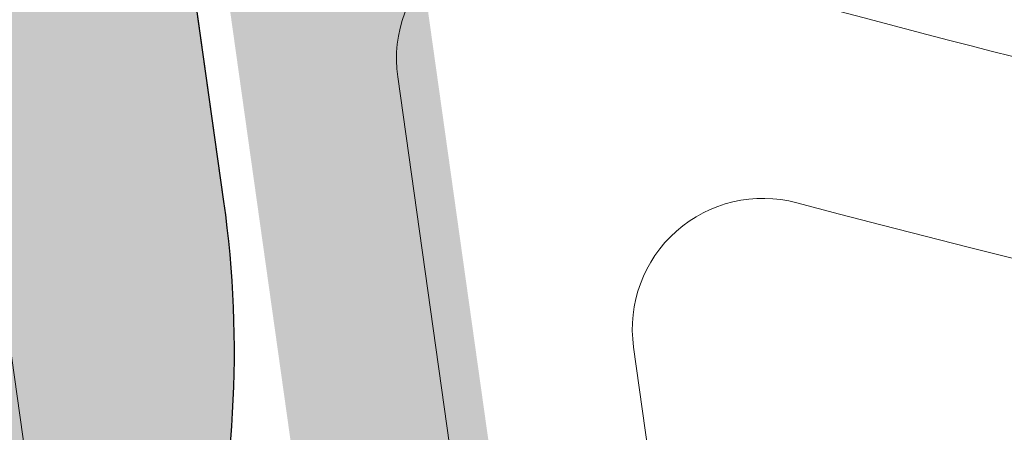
# Model space of a CAD drawing. Extents: x 98477 to 100410, y 398052 to 398969.
# Tile 225 of 256: x 98836.08 to 98843.62, y 398228.56 to 398231.72. Entities that reach past the tile are written whole.
import ezdxf

# ---------------------------------------------------------------- set-up
doc = ezdxf.new("R2010")
doc.units = 0
doc.linetypes.add('AL-NUTSTRACE', pattern=[17, 5, -3.5, 0, -3.5, 5])
for name, color, linetype, lineweight in [('N-GW-hoogtelijn laagte NAP +6.50', 110, 'AL-HOOGTELIJN +6.50', 18), ('N-GW-hoogtelijn laagte NAP +7.00', 100, 'AL-HOOGTELIJN +7.00', 18), ('N-KO-kantverharding', 2, 'Continuous', 25), ('N-RI-DWA hoofdriool buiswand', 24, 'Continuous', 13), ("N-VH-arcering 'MAT' grijs 251", 251, 'Continuous', 18), ('X-AL-nutstrace VERWERKT', 252, 'AL-NUTSTRACE', 18)]:
    doc.layers.add(name, color=color, linetype=linetype, lineweight=lineweight)
doc.layers.add('X-AL-contourlijnen', color=30, linetype='Continuous', plot=False)
doc.styles.get("Standard").update_dxf_attribs({"font": 'txt.shx'})
doc.linetypes.add('AL-HOOGTELIJN +6.50', pattern='A,7.5,-1.5,["+6.50",Standard,S=0.9,R=0,X=-0.3,Y=-0.45],-4.5,22.5', length=36)
doc.linetypes.add('AL-HOOGTELIJN +7.00', pattern='A,7.5,-1.5,["+7.00",Standard,S=0.9,R=0,X=-0.3,Y=-0.45],-4.5,22.5', length=36)

msp = doc.modelspace()

# ---------------------------------------------------------------- hatches: boundary and pattern name
at = {"layer": "N-VH-arcering 'MAT' grijs 251"}
h = msp.add_hatch(color=256, dxfattribs=at)
h.dxf.hatch_style = 1
edge = h.paths.add_edge_path()
edge.add_line((98801.70985258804, 398275.5025756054), (98759.07881222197, 398269.5111736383))
edge.add_arc((98758.55691309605, 398273.2246788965), 3.749999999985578, 188.0000000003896, 277.9999999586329, ccw=False)
edge.add_line((98754.84340783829, 398272.7027797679), (98754.7320693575, 398273.4949942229))
edge.add_arc((98759.43584268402, 398274.1560664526), 4.75000000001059, 98.00000000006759, 188.0000000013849, ccw=False)
edge.add_line((98758.77477045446, 398278.859839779), (98802.64364589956, 398285.0252081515))
edge.add_arc((98800.79960231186, 398298.1462600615), 13.24999999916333, 278.0000000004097, 315.3695932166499)
edge.add_arc((98814.32101528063, 398284.7981743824), 5.750000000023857, 97.99999999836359, 135.3695932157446, ccw=False)
edge.add_line((98813.52076995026, 398290.4922157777), (98817.94515990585, 398291.114023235))
edge.add_arc((98818.74540523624, 398285.4199818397), 5.750000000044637, 8.00000000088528, 97.99999999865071, ccw=False)
edge.add_line((98824.43944663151, 398286.2202271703), (98832.12180180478, 398231.5574297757))
edge.add_arc((98824.4472242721, 398230.4788382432), 7.74999999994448, -36.90337989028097, 8.000000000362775, ccw=False)
edge.add_line((98830.64450586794, 398225.8252159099), (98822.02531955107, 398214.3469478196))
edge.add_arc((98828.62242576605, 398209.3930917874), 8.249999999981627, 143.0966201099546, 188.000000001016)
edge.add_line((98820.45271419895, 398208.2449137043), (98820.95212056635, 398204.6914527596))
edge.add_line((98820.95212056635, 398204.6914527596), (98824.98814049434, 398175.9736787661))
edge.add_line((98824.98814049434, 398175.9736787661), (98826.34507822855, 398166.3185650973))
edge.add_arc((98829.56344945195, 398166.7708776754), 3.249999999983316, 187.9999999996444, 277.9999999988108)
edge.add_line((98830.01576203, 398163.552506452), (98845.49611657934, 398165.7281284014))
edge.add_line((98845.49611657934, 398165.7281284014), (98850.05134969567, 398166.3683246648))
edge.add_line((98850.05134969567, 398166.3683246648), (98871.26042709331, 398169.349066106))
edge.add_line((98871.26042709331, 398169.349066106), (98879.77673248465, 398170.5459547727))
edge.add_line((98879.77673248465, 398170.5459547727), (98895.91810200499, 398172.8144763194))
edge.add_line((98895.91810200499, 398172.8144763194), (98895.01347684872, 398179.2512187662))
edge.add_line((98895.01347684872, 398179.2512187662), (98835.84495974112, 398170.9356259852))
edge.add_arc((98835.18388751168, 398175.6393993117), 4.749999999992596, 188.0000000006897, 277.9999999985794, ccw=False)
edge.add_line((98830.48011418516, 398174.9783270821), (98825.97718274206, 398207.0183491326))
edge.add_arc((98833.65176027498, 398208.096940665), 7.750000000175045, 143.0966201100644, 188.0000000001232, ccw=False)
edge.add_line((98827.4544786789, 398212.7505629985), (98836.07366499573, 398224.2288310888))
edge.add_arc((98829.47655878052, 398229.1826871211), 8.250000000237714, 323.096620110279, 367.9999999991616)
edge.add_line((98837.64627034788, 398230.3308652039), (98837.34238794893, 398232.4931008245))
edge.add_line((98837.34238794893, 398232.4931008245), (98837.34238780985, 398232.493100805))
edge.add_line((98837.34238780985, 398232.493100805), (98829.68786739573, 398286.9578446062))
edge.add_arc((98835.38190879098, 398287.7580899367), 5.749999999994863, 97.99999999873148, 188.0000000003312, ccw=False)
edge.add_line((98834.58166346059, 398293.452131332), (98882.50500414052, 398300.1873176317))
edge.add_arc((98883.61838894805, 398292.2651730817), 8.000000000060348, 11.632034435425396, 97.9999999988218, ccw=False)
edge.add_line((98891.45409032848, 398293.8781776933), (98890.9995, 398296.0865))
edge.add_line((98890.9995, 398296.0865), (98889.023, 398305.688))
edge.add_line((98889.023, 398305.688), (98888.557, 398307.974))
edge.add_line((98888.557, 398307.974), (98887.38477368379, 398314.7597044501))
edge.add_arc((98879.50153614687, 398313.3978799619), 8.00000000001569, -82.00000000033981, 9.801079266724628, ccw=False)
edge.add_line((98880.6149209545, 398305.475735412), (98872.94460748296, 398304.3977431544))
edge.add_arc((98872.42270835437, 398308.1112484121), 3.749999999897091, 189.4265010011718, 278.00000000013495, ccw=False)
edge.add_arc((92946.7354543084, 397324.3039467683), 6003.049999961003, 9.42650100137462, 10.61166010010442)
edge.add_line((98847.1206531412, 398429.7738954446), (98842.31285519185, 398429.0982035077))
edge.add_arc((92946.7354539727, 397324.3039467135), 5998.200000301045, 9.428546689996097, 10.613773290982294, ccw=False)
edge.add_arc((98860.08948650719, 398306.4687901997), 3.840166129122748, -81.43407539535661, 6.657381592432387, ccw=False)
edge.add_line((98860.66146879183, 398302.6714605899), (98847.18483033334, 398300.7774425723))
edge.add_line((98847.18483033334, 398300.7774425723), (98842.62959721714, 398300.1372463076))
edge.add_line((98842.62959721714, 398300.1372463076), (98820.15051205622, 398296.9780169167))
edge.add_arc((98819.35026672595, 398302.672058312), 5.749999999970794, 187.9999999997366, 277.99999999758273, ccw=False)
edge.add_line((98813.65622533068, 398301.8718129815), (98812.30624625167, 398311.4774132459))
edge.add_line((98812.30624625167, 398311.4774132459), (98811.1093575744, 398319.9937186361))
edge.add_line((98811.1093575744, 398319.9937186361), (98809.24443803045, 398333.2633107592))
edge.add_line((98809.24443803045, 398333.2633107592), (98808.67382831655, 398337.3234098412))
edge.add_line((98808.67382831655, 398337.3234098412), (98807.71353391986, 398344.1562595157))
edge.add_line((98807.71353391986, 398344.1562595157), (98807.70657526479, 398344.2057729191))
edge.add_line((98807.70657526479, 398344.2057729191), (98811.66764753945, 398344.7624653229))
edge.add_line((98811.66764753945, 398344.7624653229), (98829.49247277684, 398347.2675811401))
edge.add_line((98829.49247277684, 398347.2675811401), (98831.96814294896, 398347.6155138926))
edge.add_line((98831.96814294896, 398347.6155138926), (98831.06351779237, 398354.0522563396))
edge.add_line((98831.06351779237, 398354.0522563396), (98828.58784762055, 398353.704323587))
edge.add_line((98828.58784762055, 398353.704323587), (98810.76302238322, 398351.1992077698))
edge.add_line((98810.76302238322, 398351.1992077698), (98806.80195010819, 398350.6425153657))
edge.add_line((98806.80195010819, 398350.6425153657), (98806.79499145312, 398350.6920287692))
edge.add_line((98806.79499145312, 398350.6920287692), (98805.14616655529, 398362.4240275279))
edge.add_line((98805.14616655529, 398362.4240275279), (98805.04836903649, 398363.119893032))
edge.add_line((98805.04836903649, 398363.119893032), (98803.99065346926, 398370.6459303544))
edge.add_line((98803.99065346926, 398370.6459303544), (98802.48758397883, 398381.3408254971))
edge.add_line((98802.48758397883, 398381.3408254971), (98801.4298684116, 398388.8668628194))
edge.add_line((98801.4298684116, 398388.8668628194), (98799.92679892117, 398399.561757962))
edge.add_line((98799.92679892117, 398399.561757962), (98798.86908335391, 398407.0877952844))
edge.add_line((98798.86908335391, 398407.0877952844), (98797.36601386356, 398417.7826904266))
edge.add_line((98797.36601386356, 398417.7826904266), (98796.79540414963, 398421.8427895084))
edge.add_line((98796.79540414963, 398421.8427895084), (98795.88382033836, 398428.3290453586))
edge.add_line((98795.88382033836, 398428.3290453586), (98795.87686168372, 398428.3785587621))
edge.add_line((98795.87686168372, 398428.3785587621), (98799.83793395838, 398428.9352511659))
edge.add_line((98799.83793395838, 398428.9352511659), (98817.66275919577, 398431.4403669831))
edge.add_line((98817.66275919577, 398431.4403669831), (98820.13842936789, 398431.7882997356))
edge.add_line((98820.13842936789, 398431.7882997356), (98819.2338042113, 398438.2250421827))
edge.add_line((98819.2338042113, 398438.2250421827), (98816.75813403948, 398437.87710943))
edge.add_line((98816.75813403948, 398437.87710943), (98798.93330880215, 398435.3719936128))
edge.add_line((98798.93330880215, 398435.3719936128), (98794.9722365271, 398434.8153012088))
edge.add_line((98794.9722365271, 398434.8153012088), (98794.96527787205, 398434.8648146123))
edge.add_line((98794.96527787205, 398434.8648146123), (98793.37870452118, 398446.1538705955))
edge.add_line((98793.37870452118, 398446.1538705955), (98792.73850825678, 398450.7091037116))
edge.add_line((98792.73850825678, 398450.7091037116), (98789.33816684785, 398474.9037900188))
edge.add_line((98789.33816684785, 398474.9037900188), (98783.89169246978, 398474.1383379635))
edge.add_line((98783.89169246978, 398474.1383379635), (98786.76317609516, 398453.7066703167))
edge.add_arc((98782.05940276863, 398453.0455980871), 4.750000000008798, -82.0000000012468, 7.999999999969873, ccw=False)
edge.add_line((98782.72047499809, 398448.3418247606), (98773.11487473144, 398446.9918456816))
edge.add_line((98773.11487473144, 398446.9918456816), (98764.5985693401, 398445.7949570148))
edge.add_line((98764.5985693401, 398445.7949570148), (98743.40683266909, 398442.8166526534))
edge.add_line((98743.40683266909, 398442.8166526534), (98734.89052727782, 398441.6197639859))
edge.add_line((98734.89052727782, 398441.6197639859), (98611.80020633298, 398424.3205475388))
edge.add_line((98611.80020633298, 398424.3205475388), (98607.65702311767, 398453.8008279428))
edge.add_arc((98611.6373665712, 398454.1216500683), 3.993251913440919, 101.39182936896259, 184.6081706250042, ccw=False)
edge.add_line((98610.84862924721, 398458.0362323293), (98611.83889731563, 398458.1754054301))
edge.add_line((98611.83889731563, 398458.1754054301), (98639.5664032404, 398462.0722522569))
edge.add_line((98639.5664032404, 398462.0722522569), (98641.54693937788, 398462.3505984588))
edge.add_line((98641.54693937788, 398462.3505984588), (98659.37176461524, 398464.8557142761))
edge.add_line((98659.37176461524, 398464.8557142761), (98661.84743478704, 398465.2036470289))
edge.add_line((98661.84743478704, 398465.2036470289), (98660.94280963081, 398471.6403894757))
edge.add_line((98660.94280963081, 398471.6403894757), (98649.90132066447, 398470.0886093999))
edge.add_line((98649.90132066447, 398470.0886093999), (98624.64948491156, 398466.5396953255))
edge.add_line((98624.64948491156, 398466.5396953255), (98622.66894877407, 398466.2613491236))
edge.add_line((98622.66894877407, 398466.2613491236), (98604.84412353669, 398463.7562333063))
edge.add_line((98604.84412353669, 398463.7562333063), (98602.86358739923, 398463.4778871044))
edge.add_line((98602.86358739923, 398463.4778871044), (98594.9414428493, 398462.3645022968))
edge.add_line((98594.9414428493, 398462.3645022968), (98576.27488975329, 398459.7410893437))
edge.add_line((98576.27488975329, 398459.7410893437), (98577.17951490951, 398453.3043468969))
edge.add_line((98577.17951490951, 398453.3043468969), (98578.1697829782, 398453.4435199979))
edge.add_line((98578.1697829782, 398453.4435199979), (98598.47059208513, 398456.2943364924))
edge.add_arc((98598.79151287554, 398452.3139562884), 3.993296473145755, 11.424909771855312, 94.60953932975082, ccw=False)
edge.add_line((98602.70568277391, 398453.1049624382), (98606.84886598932, 398423.6246820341))
edge.add_line((98606.84886598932, 398423.6246820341), (98548.81915716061, 398415.4691383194))
edge.add_arc((98548.15808493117, 398420.172911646), 4.750000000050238, 188.0000000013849, 277.99999999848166, ccw=False)
edge.add_line((98543.45431160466, 398419.5118394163), (98539.76818545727, 398445.7399897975))
edge.add_line((98539.76818545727, 398445.7399897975), (98538.97597100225, 398445.6286513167))
edge.add_line((98538.97597100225, 398445.6286513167), (98538.73241807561, 398447.361620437))
edge.add_line((98538.73241807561, 398447.361620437), (98534.77134580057, 398446.8049280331))
edge.add_line((98534.77134580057, 398446.8049280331), (98536.52992450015, 398434.2919904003))
edge.add_line((98536.52992450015, 398434.2919904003), (98537.17012076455, 398429.7367572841))
edge.add_line((98537.17012076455, 398429.7367572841), (98538.39484405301, 398421.0223982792))
edge.add_line((98538.39484405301, 398421.0223982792), (98539.03504031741, 398416.467165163))
edge.add_line((98539.03504031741, 398416.467165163), (98541.02521566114, 398402.30633178))
edge.add_line((98541.02521566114, 398402.30633178), (98541.66541192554, 398397.7510986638))
edge.add_line((98541.66541192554, 398397.7510986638), (98543.65558726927, 398383.5902652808))
edge.add_line((98543.65558726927, 398383.5902652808), (98544.29578353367, 398379.0350321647))
edge.add_line((98544.29578353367, 398379.0350321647), (98545.60401068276, 398369.7265123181))
edge.add_arc((98543.87104156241, 398369.4829593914), 1.750000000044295, -82.00000000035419, 7.99999999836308, ccw=False)
edge.add_line((98544.11459448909, 398367.7499902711), (98522.47723718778, 398364.7090580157))
edge.add_line((98522.47723718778, 398364.7090580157), (98523.21485462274, 398359.4606372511))
edge.add_line((98523.21485462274, 398359.4606372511), (98545.05026553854, 398362.5294041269))
edge.add_line((98545.05026553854, 398362.5294041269), (98549.60549865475, 398363.1696003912))
edge.add_line((98549.60549865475, 398363.1696003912), (98564.16243926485, 398365.2154449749))
edge.add_arc((98564.82351149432, 398360.5116716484), 4.749999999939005, 8.000000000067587, 97.99999999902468, ccw=False)
edge.add_line((98569.5272848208, 398361.172743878), (98576.49985717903, 398311.5603136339))
edge.add_arc((98571.7960838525, 398310.8992414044), 4.749999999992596, -82.0000000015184, 7.999999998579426, ccw=False)
edge.add_line((98572.45715608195, 398306.1954680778), (98563.84182388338, 398304.9846620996))
edge.add_line((98563.84182388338, 398304.9846620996), (98559.28659076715, 398304.3444658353))
edge.add_line((98559.28659076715, 398304.3444658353), (98541.0161448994, 398301.7767221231))
edge.add_line((98541.0161448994, 398301.7767221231), (98541.7537623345, 398296.5283013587))
edge.add_line((98541.7537623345, 398296.5283013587), (98553.88454617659, 398298.2331718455))
edge.add_arc((98554.12809910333, 398296.5002027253), 1.749999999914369, 7.999999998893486, 98.0000000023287, ccw=False)
edge.add_line((98555.86106822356, 398296.7437556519), (98557.35022040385, 398286.1478873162))
edge.add_line((98557.35022040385, 398286.1478873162), (98557.99041666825, 398281.5926542))
edge.add_line((98557.99041666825, 398281.5926542), (98560.13368242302, 398266.3425259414))
edge.add_line((98560.13368242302, 398266.3425259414), (98560.77387868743, 398261.7872928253))
edge.add_line((98560.77387868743, 398261.7872928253), (98562.9171444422, 398246.5371645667))
edge.add_line((98562.9171444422, 398246.5371645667), (98563.5573407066, 398241.9819314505))
edge.add_line((98563.5573407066, 398241.9819314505), (98565.70060646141, 398226.7318031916))
edge.add_line((98565.70060646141, 398226.7318031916), (98566.34080272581, 398222.1765700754))
edge.add_line((98566.34080272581, 398222.1765700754), (98567.56552601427, 398213.4622110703))
edge.add_line((98567.56552601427, 398213.4622110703), (98568.20572227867, 398208.9069779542))
edge.add_line((98568.20572227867, 398208.9069779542), (98576.53105717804, 398149.6691420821))
edge.add_line((98576.53105717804, 398149.6691420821), (98576.55610833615, 398149.4908938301))
edge.add_line((98576.55610833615, 398149.4908938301), (98535.4599834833, 398143.7152101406))
edge.add_line((98535.4599834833, 398143.7152101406), (98536.3465161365, 398137.4072025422))
edge.add_line((98536.3465161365, 398137.4072025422), (98537.33678420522, 398137.5463756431))
edge.add_line((98537.33678420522, 398137.5463756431), (98577.44264098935, 398143.1828862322))
edge.add_line((98577.44264098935, 398143.1828862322), (98578.76478544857, 398133.7753395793))
edge.add_line((98578.76478544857, 398133.7753395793), (98538.65892866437, 398128.1388289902))
edge.add_line((98538.65892866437, 398128.1388289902), (98537.66866059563, 398127.9996558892))
edge.add_line((98537.66866059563, 398127.9996558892), (98538.57328575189, 398121.5629134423))
edge.add_line((98538.57328575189, 398121.5629134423), (98579.66941060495, 398127.3385971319))
edge.add_line((98579.66941060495, 398127.3385971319), (98579.67636925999, 398127.2890837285))
edge.add_line((98579.67636925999, 398127.2890837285), (98580.7660946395, 398119.5352847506))
edge.add_line((98580.7660946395, 398119.5352847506), (98582.57534495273, 398106.6617998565))
edge.add_line((98582.57534495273, 398106.6617998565), (98583.06245080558, 398103.1958616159))
edge.add_line((98583.06245080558, 398103.1958616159), (98584.87170111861, 398090.3223767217))
edge.add_line((98584.87170111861, 398090.3223767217), (98585.35880697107, 398086.8564384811))
edge.add_line((98585.35880697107, 398086.8564384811), (98587.16805728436, 398073.9829535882))
edge.add_line((98587.16805728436, 398073.9829535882), (98588.14928671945, 398067.0011433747))
edge.add_arc((98585.92118356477, 398066.6880038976), 2.249999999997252, -71.05267843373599, 7.999999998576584, ccw=False)
edge.add_line((98586.6517556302, 398064.5599145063), (98587.08769329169, 398064.7095716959))
edge.add_line((98587.08769329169, 398064.7095716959), (98595.76511800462, 398067.6885274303))
edge.add_line((98595.76511800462, 398067.6885274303), (98596.09256923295, 398067.8009412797))
edge.add_arc((98595.36199716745, 398069.9290306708), 2.249999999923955, 187.9999999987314, 288.947321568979, ccw=False)
edge.add_line((98593.13389401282, 398069.6158911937), (98582.46560133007, 398145.5247379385))
edge.add_arc((98587.16937465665, 398146.1858101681), 4.750000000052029, 98.00000000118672, 187.9999999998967, ccw=False)
edge.add_line((98586.50830242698, 398150.8895834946), (98609.06670264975, 398154.0599598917))
edge.add_line((98609.06670264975, 398154.0599598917), (98621.30783352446, 398156.2004915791))
edge.add_line((98621.30783352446, 398156.2004915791), (98618.71337939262, 398174.6609919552))
edge.add_line((98618.71337939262, 398174.6609919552), (98600.88855415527, 398172.155876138))
edge.add_line((98600.88855415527, 398172.155876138), (98602.70587460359, 398159.2249692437))
edge.add_line((98602.70587460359, 398159.2249692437), (98585.67326382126, 398156.8311919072))
edge.add_arc((98585.08617653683, 398161.633146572), 4.837710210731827, 189.0296070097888, 276.97039299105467, ccw=False)
edge.add_line((98580.30841826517, 398160.8738930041), (98573.6350680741, 398208.3572469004))
edge.add_line((98573.6350680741, 398208.3572469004), (98572.71652560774, 398214.8930161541))
edge.add_line((98572.71652560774, 398214.8930161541), (98570.01656744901, 398234.1042166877))
edge.add_line((98570.01656744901, 398234.1042166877), (98569.09802498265, 398240.6399859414))
edge.add_line((98569.09802498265, 398240.6399859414), (98568.63179509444, 398243.9573839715))
edge.add_line((98568.63179509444, 398243.9573839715), (98568.16556520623, 398247.2747820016))
edge.add_arc((98572.86933853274, 398247.9358542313), 4.74999999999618, 98.00000000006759, 188.0000000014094, ccw=False)
edge.add_line((98572.20826630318, 398252.6396275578), (98597.85620928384, 398256.2442108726))
edge.add_line((98597.85620928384, 398256.2442108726), (98604.39197853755, 398257.1627533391))
edge.add_line((98604.39197853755, 398257.1627533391), (98619.64210679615, 398259.3060190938))
edge.add_line((98619.64210679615, 398259.3060190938), (98626.17787604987, 398260.2245615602))
edge.add_line((98626.17787604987, 398260.2245615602), (98639.44746817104, 398262.089481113))
edge.add_line((98639.44746817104, 398262.089481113), (98639.4969815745, 398262.096439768))
edge.add_line((98639.4969815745, 398262.096439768), (98640.05367397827, 398258.1353674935))
edge.add_line((98640.05367397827, 398258.1353674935), (98641.8629242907, 398245.2618825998))
edge.add_line((98641.8629242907, 398245.2618825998), (98642.14127049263, 398243.2813464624))
edge.add_line((98642.14127049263, 398243.2813464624), (98643.25465530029, 398235.3592019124))
edge.add_line((98643.25465530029, 398235.3592019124), (98644.5767997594, 398225.9516552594))
edge.add_line((98644.5767997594, 398225.9516552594), (98646.03811731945, 398215.5538405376))
edge.add_line((98646.03811731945, 398215.5538405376), (98646.38605007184, 398213.0781703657))
edge.add_line((98646.38605007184, 398213.0781703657), (98652.82279251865, 398213.9827955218))
edge.add_line((98652.82279251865, 398213.9827955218), (98652.47485976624, 398216.4584656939))
edge.add_line((98652.47485976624, 398216.4584656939), (98651.70940771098, 398221.904940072))
edge.add_line((98651.70940771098, 398221.904940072), (98651.43106150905, 398223.8854762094))
edge.add_line((98651.43106150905, 398223.8854762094), (98649.62181119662, 398236.758961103))
edge.add_line((98649.62181119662, 398236.758961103), (98649.34346499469, 398238.7394972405))
edge.add_line((98649.34346499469, 398238.7394972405), (98646.49041642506, 398259.0399926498))
edge.add_line((98646.49041642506, 398259.0399926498), (98645.93372402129, 398263.0010649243))
edge.add_line((98645.93372402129, 398263.0010649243), (98645.98323742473, 398263.0080235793))
edge.add_line((98645.98323742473, 398263.0080235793), (98654.39783815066, 398264.1906185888))
edge.add_line((98654.39783815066, 398264.1906185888), (98722.62535253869, 398273.7793704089))
edge.add_line((98722.62535253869, 398273.7793704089), (98731.14165792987, 398274.9762590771))
edge.add_line((98731.14165792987, 398274.9762590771), (98743.97026282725, 398276.7792019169))
edge.add_arc((98744.55735011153, 398271.9772472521), 4.837710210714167, 9.02960700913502, 96.9703929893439, ccw=False)
edge.add_line((98749.33510838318, 398272.73650082), (98750.7268393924, 398262.8338201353))
edge.add_line((98750.7268393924, 398262.8338201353), (98752.41029510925, 398263.0704144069))
edge.add_line((98752.41029510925, 398263.0704144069), (98756.96552822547, 398263.7106106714))
edge.add_line((98756.96552822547, 398263.7106106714), (98772.21565648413, 398265.8538764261))
edge.add_line((98772.21565648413, 398265.8538764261), (98776.77088960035, 398266.4940726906))
edge.add_line((98776.77088960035, 398266.4940726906), (98795.98209013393, 398269.1940308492))
edge.add_line((98795.98209013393, 398269.1940308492), (98800.53732325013, 398269.8342271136))
edge.add_line((98800.53732325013, 398269.8342271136), (98802.46834598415, 398270.1056146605))
edge.add_line((98802.46834598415, 398270.1056146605), (98801.70985258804, 398275.5025756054))
edge = h.paths.add_edge_path(flags=16)
edge.add_line((98744.0622075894, 398333.4636472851), (98751.98435213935, 398334.5770320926))
edge.add_line((98751.98435213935, 398334.5770320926), (98753.96600319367, 398334.8555349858))
edge.add_line((98753.96600319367, 398334.8555349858), (98764.36270300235, 398336.316695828))
edge.add_line((98764.36270300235, 398336.316695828), (98764.36270299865, 398336.3166958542))
edge.add_line((98764.36270299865, 398336.3166958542), (98766.34323913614, 398336.5950420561))
edge.add_line((98766.34323913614, 398336.5950420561), (98774.26538368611, 398337.7084268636))
edge.add_line((98774.26538368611, 398337.7084268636), (98774.24729118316, 398337.8371617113))
edge.add_line((98774.24729118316, 398337.8371617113), (98802.48973650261, 398341.8063785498))
edge.add_line((98802.48973650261, 398341.8063785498), (98803.0185942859, 398338.0433598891))
edge.add_line((98803.0185942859, 398338.0433598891), (98808.47417984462, 398299.2248515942))
edge.add_arc((98800.79960231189, 398298.1462600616), 7.750000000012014, -82.00000000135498, 8.000000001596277, ccw=False)
edge.add_line((98801.87819384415, 398290.4716825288), (98771.96746476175, 398286.2680036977))
edge.add_line((98771.96746476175, 398286.2680036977), (98767.41223164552, 398285.6278074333))
edge.add_line((98767.41223164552, 398285.6278074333), (98755.13290759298, 398283.9020609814))
edge.add_line((98755.13290759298, 398283.9020609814), (98746.61660220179, 398282.7051723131))
edge.add_line((98746.61660220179, 398282.7051723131), (98730.37620587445, 398280.4227334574))
edge.add_line((98730.37620587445, 398280.4227334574), (98721.85990048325, 398279.2258447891))
edge.add_line((98721.85990048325, 398279.2258447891), (98654.3282516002, 398269.7348904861))
edge.add_arc((98653.66717937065, 398274.4386638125), 4.749999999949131, 187.9999999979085, 277.9999999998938, ccw=False)
edge.add_line((98648.96340604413, 398273.7775915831), (98644.1340994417, 398308.1398935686))
edge.add_line((98644.1340994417, 398308.1398935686), (98642.93721077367, 398316.6561989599))
edge.add_line((98642.93721077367, 398316.6561989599), (98640.29988051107, 398335.4217788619))
edge.add_line((98640.29988051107, 398335.4217788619), (98638.12129075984, 398335.1155980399))
edge.add_line((98638.12129075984, 398335.1155980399), (98637.23004949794, 398334.990342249))
edge.add_line((98637.23004949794, 398334.990342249), (98635.05145974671, 398334.6841614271))
edge.add_line((98635.05145974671, 398334.6841614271), (98635.74036659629, 398329.7823344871))
edge.add_line((98635.74036659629, 398329.7823344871), (98636.93725526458, 398321.266029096))
edge.add_line((98636.93725526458, 398321.266029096), (98638.384655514, 398310.967241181))
edge.add_line((98638.384655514, 398310.967241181), (98639.02485177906, 398306.4120080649))
edge.add_line((98639.02485177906, 398306.4120080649), (98641.16811753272, 398291.1618798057))
edge.add_line((98641.16811753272, 398291.1618798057), (98642.36500620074, 398282.6455744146))
edge.add_line((98642.36500620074, 398282.6455744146), (98643.71498527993, 398273.0399741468))
edge.add_arc((98639.01121195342, 398272.3789019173), 4.749999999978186, -82.00000000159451, 7.999999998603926, ccw=False)
edge.add_line((98639.67228418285, 398267.6751285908), (98619.32227537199, 398264.8151213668))
edge.add_line((98619.32227537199, 398264.8151213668), (98614.27190822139, 398264.1053385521))
edge.add_line((98614.27190822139, 398264.1053385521), (98593.92189940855, 398261.2453313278))
edge.add_arc((98593.26082717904, 398265.9491046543), 4.750000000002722, 188.0000000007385, 277.9999999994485, ccw=False)
edge.add_line((98588.55705385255, 398265.2880324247), (98581.77932383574, 398313.5140873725))
edge.add_line((98581.77932383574, 398313.5140873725), (98580.58243516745, 398322.0303927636))
edge.add_line((98580.58243516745, 398322.0303927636), (98575.23122943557, 398360.1062000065))
edge.add_line((98575.23122943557, 398360.1062000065), (98574.59103317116, 398364.6614331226))
edge.add_line((98574.59103317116, 398364.6614331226), (98572.66348572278, 398378.3766458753))
edge.add_line((98572.66348572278, 398378.3766458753), (98571.18825085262, 398388.8734874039))
edge.add_line((98571.18825085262, 398388.8734874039), (98568.51612731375, 398407.8866343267))
edge.add_arc((98573.21990064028, 398408.5477065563), 4.750000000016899, 97.9999999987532, 188.0000000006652, ccw=False)
edge.add_line((98572.55882841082, 398413.2514798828), (98607.11918401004, 398418.1086211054))
edge.add_line((98607.11918401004, 398418.1086211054), (98607.61431804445, 398418.1782076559))
edge.add_line((98607.61431804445, 398418.1782076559), (98611.58353488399, 398389.9357623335))
edge.add_line((98611.58353488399, 398389.9357623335), (98611.454800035, 398389.9176698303))
edge.add_line((98611.454800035, 398389.9176698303), (98613.2640503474, 398377.0441849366))
edge.add_line((98613.2640503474, 398377.0441849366), (98613.33363689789, 398376.5490509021))
edge.add_line((98613.33363689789, 398376.5490509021), (98626.20712179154, 398378.3583012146))
edge.add_line((98626.20712179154, 398378.3583012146), (98628.18765792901, 398378.6366474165))
edge.add_line((98628.18765792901, 398378.6366474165), (98636.10980247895, 398379.7500322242))
edge.add_line((98636.10980247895, 398379.7500322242), (98648.36932117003, 398381.4729952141))
edge.add_line((98648.36932117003, 398381.4729952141), (98647.4646960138, 398387.9097376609))
edge.add_line((98647.4646960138, 398387.9097376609), (98634.59121112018, 398386.1004873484))
edge.add_line((98634.59121112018, 398386.1004873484), (98632.49184281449, 398385.8054403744))
edge.add_line((98632.49184281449, 398385.8054403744), (98619.73719008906, 398384.0128908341))
edge.add_line((98619.73719008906, 398384.0128908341), (98617.50908693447, 398383.6997513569))
edge.add_line((98617.50908693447, 398383.6997513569), (98612.56565838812, 398418.8740731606))
edge.add_line((98612.56565838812, 398418.8740731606), (98613.06079242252, 398418.943659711))
edge.add_line((98613.06079242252, 398418.943659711), (98667.57504960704, 398426.6051389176))
edge.add_line((98667.57504960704, 398426.6051389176), (98722.08930679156, 398434.2666181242))
edge.add_line((98722.08930679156, 398434.2666181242), (98726.14940587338, 398434.8372278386))
edge.add_line((98726.14940587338, 398434.8372278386), (98759.42241298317, 398439.51344403))
edge.add_line((98759.42241298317, 398439.51344403), (98763.48251206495, 398440.084053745))
edge.add_line((98763.48251206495, 398440.084053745), (98783.48592705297, 398442.8953503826))
edge.add_arc((98784.14699928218, 398438.191577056), 4.750000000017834, 8.000000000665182, 97.99999999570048, ccw=False)
edge.add_line((98788.85077260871, 398438.8526492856), (98795.6145853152, 398390.7256211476))
edge.add_arc((98790.91081198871, 398390.064548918), 4.749999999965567, -82.00000000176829, 8.000000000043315, ccw=False)
edge.add_line((98791.57188421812, 398385.3607755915), (98787.36324492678, 398384.7692899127))
edge.add_line((98787.36324492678, 398384.7692899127), (98774.48976003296, 398382.9600396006))
edge.add_line((98774.48976003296, 398382.9600396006), (98766.12199485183, 398381.7840268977))
edge.add_line((98766.12199485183, 398381.7840268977), (98766.07248144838, 398381.7770682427))
edge.add_line((98766.07248144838, 398381.7770682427), (98764.94517930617, 398389.7982395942))
edge.add_line((98764.94517930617, 398389.7982395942), (98762.09213076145, 398410.0987350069))
edge.add_line((98762.09213076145, 398410.0987350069), (98761.95295766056, 398411.0890030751))
edge.add_line((98761.95295766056, 398411.0890030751), (98755.5162152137, 398410.1843779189))
edge.add_line((98755.5162152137, 398410.1843779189), (98755.65538831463, 398409.1941098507))
edge.add_line((98755.65538831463, 398409.1941098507), (98758.50843688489, 398388.893614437))
edge.add_line((98758.50843688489, 398388.893614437), (98759.63573900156, 398380.8724430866))
edge.add_line((98759.63573900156, 398380.8724430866), (98759.5862255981, 398380.8654844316))
edge.add_line((98759.5862255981, 398380.8654844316), (98748.79230364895, 398379.3484976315))
edge.add_line((98748.79230364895, 398379.3484976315), (98744.23707053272, 398378.7083013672))
edge.add_line((98744.23707053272, 398378.7083013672), (98741.31577972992, 398378.2977407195))
edge.add_line((98741.31577972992, 398378.2977407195), (98735.86930535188, 398377.532288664))
edge.add_line((98735.86930535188, 398377.532288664), (98732.94801454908, 398377.1217280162))
edge.add_line((98732.94801454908, 398377.1217280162), (98728.39278143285, 398376.4815317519))
edge.add_line((98728.39278143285, 398376.4815317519), (98718.31915239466, 398375.0657755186))
edge.add_arc((98720.44154218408, 398359.9641874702), 15.25000000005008, 97.9999999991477, 128.0000000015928)
edge.add_line((98711.052704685, 398371.9813514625), (98707.24934533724, 398369.0098414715))
edge.add_line((98707.24934533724, 398369.0098414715), (98710.51235115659, 398364.8333844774))
edge.add_line((98710.51235115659, 398364.8333844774), (98713.62044188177, 398367.261691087))
edge.add_arc((98721.25410813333, 398357.3241039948), 12.53110121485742, 99.37790491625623, 127.53006232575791, ccw=False)
edge.add_line((98719.21222162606, 398369.6877279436), (98728.55711414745, 398371.001066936))
edge.add_line((98728.55711414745, 398371.001066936), (98733.11234726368, 398371.6412632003))
edge.add_line((98733.11234726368, 398371.6412632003), (98743.90626921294, 398373.1582500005))
edge.add_line((98743.90626921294, 398373.1582500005), (98752.42257460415, 398374.3551386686))
edge.add_line((98752.42257460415, 398374.3551386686), (98763.21649655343, 398375.8721254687))
edge.add_line((98763.21649655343, 398375.8721254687), (98767.77172966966, 398376.512321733))
edge.add_line((98767.77172966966, 398376.512321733), (98793.32064568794, 398380.102987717))
edge.add_arc((98793.7681908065, 398376.2908113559), 3.838357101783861, 9.304190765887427, 96.69580920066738, ccw=False)
edge.add_line((98797.55605007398, 398376.9113815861), (98799.60189465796, 398362.3544409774))
edge.add_line((98799.60189465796, 398362.3544409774), (98801.64078058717, 398347.8470137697))
edge.add_line((98801.64078058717, 398347.8470137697), (98801.71036713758, 398347.3518797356))
edge.add_line((98801.71036713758, 398347.3518797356), (98773.46792181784, 398343.3826628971))
edge.add_line((98773.46792181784, 398343.3826628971), (98773.36075853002, 398344.1451693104))
edge.add_line((98773.36075853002, 398344.1451693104), (98770.8850883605, 398343.7972365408))
edge.add_line((98770.8850883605, 398343.7972365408), (98758.01160346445, 398341.9879862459))
edge.add_line((98758.01160346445, 398341.9879862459), (98756.03106732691, 398341.7096400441))
edge.add_line((98756.03106732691, 398341.7096400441), (98743.15758242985, 398339.900389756))
edge.add_line((98743.15758242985, 398339.900389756), (98743.15758243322, 398339.9003897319))
edge.add_line((98743.15758243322, 398339.9003897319), (98742.16731436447, 398339.761216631))
edge.add_line((98742.16731436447, 398339.761216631), (98743.07193952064, 398333.3244741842))
edge.add_line((98743.07193952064, 398333.3244741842), (98744.0622075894, 398333.4636472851))
edge = h.paths.add_edge_path(flags=16)
edge.add_line((98545.99047331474, 398402.9031704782), (98545.73996173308, 398404.6856530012))
edge.add_arc((98550.44373505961, 398405.3467252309), 4.750000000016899, 98.00000000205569, 188.0000000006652, ccw=False)
edge.add_line((98549.78266282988, 398410.0504985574), (98557.70480737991, 398411.1638833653))
edge.add_arc((98558.36587960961, 398406.4601100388), 4.750000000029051, 8.000000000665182, 98.00000000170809, ccw=False)
edge.add_line((98563.06965293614, 398407.1211822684), (98563.35495779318, 398405.0911327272))
edge.add_line((98563.35495779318, 398405.0911327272), (98565.09462155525, 398392.7127818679))
edge.add_line((98565.09462155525, 398392.7127818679), (98565.44255430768, 398390.237111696))
edge.add_line((98565.44255430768, 398390.237111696), (98567.18221806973, 398377.8587608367))
edge.add_line((98567.18221806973, 398377.8587608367), (98567.46752292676, 398375.8287112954))
edge.add_arc((98562.76374960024, 398375.1676390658), 4.749999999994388, -82.00000000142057, 7.9999999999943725, ccw=False)
edge.add_line((98563.42482182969, 398370.4638657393), (98555.50267727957, 398369.3504809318))
edge.add_arc((98554.84160505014, 398374.0542542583), 4.749999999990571, 187.9999999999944, 277.99999999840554, ccw=False)
edge.add_line((98550.13783172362, 398373.3931820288), (98549.88732014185, 398375.1756645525))
edge.add_line((98549.88732014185, 398375.1756645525), (98548.07806982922, 398388.0491494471))
edge.add_line((98548.07806982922, 398388.0491494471), (98547.79972362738, 398390.0296855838))
edge.add_line((98547.79972362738, 398390.0296855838), (98545.99047331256, 398402.9031704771))
edge = h.paths.add_edge_path(flags=16)
edge.add_line((98580.97427237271, 398279.7231952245), (98580.69592617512, 398281.7037313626))
edge.add_line((98580.69592617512, 398281.7037313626), (98579.23460861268, 398292.1015460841))
edge.add_line((98579.23460861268, 398292.1015460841), (98578.55961907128, 398296.9043462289))
edge.add_arc((98573.85584574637, 398296.2432739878), 4.750000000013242, 8.000000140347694, 98.00000000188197)
edge.add_line((98573.19477351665, 398300.9470473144), (98565.5697093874, 398299.8754144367))
edge.add_arc((98566.23078161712, 398295.1716411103), 4.749999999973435, 98.00000000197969, 186.1903587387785)
edge.add_line((98561.5084782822, 398294.6594387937), (98561.50613232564, 398294.659109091))
edge.add_line((98561.50613232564, 398294.659109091), (98563.66331539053, 398279.3099540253))
edge.add_line((98563.66331539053, 398279.3099540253), (98563.94166159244, 398277.329417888))
edge.add_line((98563.94166159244, 398277.329417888), (98566.09884465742, 398261.9802628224))
edge.add_line((98566.09884465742, 398261.9802628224), (98566.10119061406, 398261.980592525))
edge.add_arc((98570.78174201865, 398262.7898752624), 4.749999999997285, 189.8096412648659, 277.9999999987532)
edge.add_line((98571.4428142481, 398258.0861019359), (98579.06787837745, 398259.1577348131))
edge.add_arc((98578.406806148, 398263.8615081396), 4.749999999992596, 277.9999999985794, 367.9999999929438)
edge.add_line((98583.11057947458, 398264.5225803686), (98582.43558993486, 398269.325380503))
edge.add_line((98582.43558993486, 398269.325380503), (98580.97427237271, 398279.7231952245))
edge = h.paths.add_edge_path(flags=16)
edge.add_line((98615.08128089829, 398162.7819088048), (98614.48868373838, 398166.998456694))
edge.add_arc((98612.75571461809, 398166.7549037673), 1.749999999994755, 8.000000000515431, 98.00000000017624)
edge.add_line((98612.51216169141, 398168.4878728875), (98608.55108941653, 398167.9311804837))
edge.add_arc((98608.79464234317, 398166.1982113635), 1.749999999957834, 97.99999999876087, 188.000000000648)
edge.add_line((98607.06167322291, 398165.9546584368), (98607.65427038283, 398161.7381105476))
edge.add_arc((98609.38723950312, 398161.9816634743), 1.749999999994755, 188.0000000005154, 277.999999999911)
edge.add_line((98609.6307924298, 398160.248694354), (98613.59186470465, 398160.8053867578))
edge.add_arc((98613.348311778, 398162.5383558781), 1.749999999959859, 277.9999999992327, 368.0000000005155)

# ---------------------------------------------------------------- linework, layer by layer
at = {"layer": 'N-GW-hoogtelijn laagte NAP +6.50'}
msp.add_lwpolyline([(98887.90268910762, 398271.1992545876), (98887.27713032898, 398274.1982627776, 0.04227737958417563), (98886.70725729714, 398276.1069371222), (98880.26796009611, 398292.4827053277, -0.02597464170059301), (98879.66866916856, 398294.2748373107, 0.9999999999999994), (98879.09053061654, 398294.1143511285, 0.02597464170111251), (98879.70957838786, 398292.2631378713), (98886.08242327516, 398276.056364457, -0.04156165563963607), (98886.6167390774, 398274.2760657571), (98888.48539810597, 398265.4438284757, -0.170744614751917), (98886.3391137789, 398248.9924639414), (98880.876201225, 398238.1833486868, -0.2835805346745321), (98863.42456298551, 398227.4791570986, -0.06488746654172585), (98842.03092468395, 398230.3208856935, 0.5372714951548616), (98840.78198114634, 398229.2157483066), (98841.55761594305, 398223.6968199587, 0.3329949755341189), (98842.40300966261, 398222.8465429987, 0.001719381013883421), (98855.81219970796, 398220.9302579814, 0.06964598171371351), (98870.09001426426, 398220.9382383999), (98874.97124102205, 398221.6242500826, -0.2095082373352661), (98881.5415264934, 398219.7816841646), (98894.84019421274, 398208.8847668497, -0.1706123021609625), (98903.45424693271, 398194.7196787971), (98903.57946819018, 398194.1275249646)], format="xyb", dxfattribs=at)
at = {"layer": 'N-GW-hoogtelijn laagte NAP +7.00', "flags": 128}
msp.add_lwpolyline([(98902.68404673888, 398193.9381724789, 0.1692513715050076), (98894.61288321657, 398207.1317770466), (98880.59082400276, 398218.6214407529, 0.2095082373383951), (98875.18000067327, 398220.1388479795), (98870.29877392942, 398219.4528362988, -0.0696459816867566), (98855.60510070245, 398219.44462344, -0.001861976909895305), (98841.07336789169, 398221.5255582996, -0.3328365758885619), (98840.22853851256, 398222.3757524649), (98838.97649672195, 398231.2844927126, -0.546152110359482), (98840.2518679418, 398232.382162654, 0.01653695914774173), (98845.49772761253, 398231.0088537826, 0.05518291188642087), (98863.42825933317, 398228.9791525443, 0.2835805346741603), (98879.53746386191, 398238.8599447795), (98885.28858123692, 398250.2393124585, 0.170744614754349), (98887.30608850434, 398265.7035951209), (98885.54056183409, 398274.0483761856, 0.04156165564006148), (98885.05872347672, 398275.6538241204), (98878.68587858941, 398291.8605975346, -0.03003205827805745), (98877.94681573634, 398294.1317711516, -1.000000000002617), (98880.65658578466, 398294.8368571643, 0.03003205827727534), (98881.29165989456, 398292.8852456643), (98887.68314687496, 398276.6310635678, -0.04398392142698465), (98888.32379781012, 398274.4583593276), (98888.937, 398271.415)], format="xyb", dxfattribs=at)
at = {"layer": 'N-KO-kantverharding', "flags": 128}
msp.add_lwpolyline([(98827.4544786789, 398212.7505629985), (98834.88264683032, 398222.6427387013), (98836.07366499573, 398224.2288310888, 0.1984741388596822), (98837.64627034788, 398230.3308652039), (98837.34238794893, 398232.4931008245), (98835.28958470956, 398247.0995548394), (98837.27012084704, 398247.3779010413), (98832.46864886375, 398281.5421494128), (98830.48811272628, 398281.2638032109), (98829.68786739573, 398286.9578446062, -0.4142135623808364), (98834.58166346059, 398293.452131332), (98882.50500414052, 398300.1873176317, -0.3957663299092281), (98891.45409032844, 398293.8781776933), (98892.976, 398286.485)], format="xyb", dxfattribs=at)
at = {"layer": 'N-RI-DWA hoofdriool buiswand', "flags": 128}
msp.add_lwpolyline([(98836.41603475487, 398226.3305449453), (98834.45040135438, 398240.3167533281)], dxfattribs=at)
at = {"layer": 'X-AL-contourlijnen', "flags": 128}
msp.add_lwpolyline([(98827.4544786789, 398212.7505629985), (98836.07366499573, 398224.2288310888, 0.1984741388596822), (98837.64627034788, 398230.3308652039), (98837.34238794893, 398232.4931008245), (98837.34238780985, 398232.493100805), (98829.68786739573, 398286.9578446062, -0.4142135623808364), (98834.58166346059, 398293.452131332), (98882.50500414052, 398300.1873176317, -0.3957663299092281), (98891.45409032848, 398293.8781776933), (98890.9995, 398296.0865), (98889.023, 398305.688), (98888.557, 398307.974), (98887.38477368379, 398314.7597044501, -0.4234508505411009), (98880.6149209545, 398305.475735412), (98872.94460748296, 398304.3977431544, -0.406940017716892), (98868.72334643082, 398307.4970649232, 0.005171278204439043), (98847.1206531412, 398429.7738954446)], format="xyb", dxfattribs=at)
at = {"layer": 'X-AL-nutstrace VERWERKT', "const_width": 1.5, "flags": 128}
msp.add_lwpolyline([(98830.0171680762, 398291.800045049), (98841.56843061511, 398209.6085413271)], dxfattribs=at)

doc.saveas('drawing.dxf')
